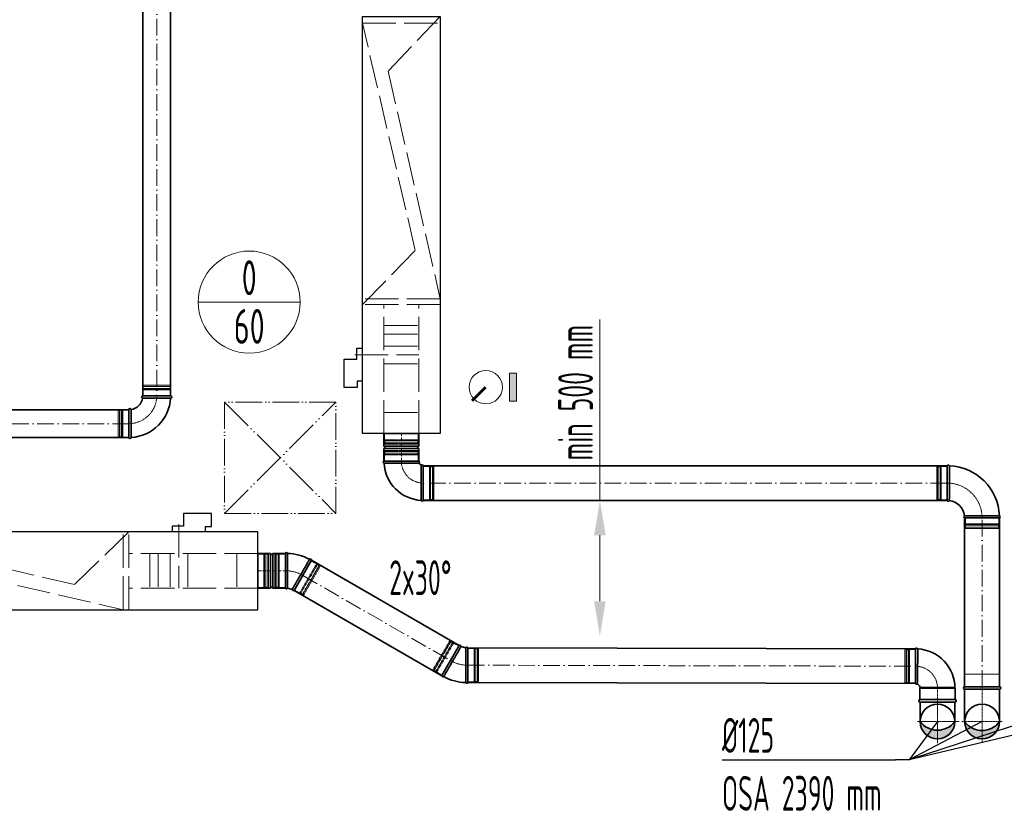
# Model space of a CAD drawing. Header units: millimetres. Extents: x -118717 to 8962, y 22910 to 145283.
# Tile 101 of 193: x -33604 to -30066, y 25547 to 28393. Entities that reach past the tile are written whole.
import ezdxf
from ezdxf.enums import TextEntityAlignment as Align

# ---------------------------------------------------------------- set-up
doc = ezdxf.new("R2010")
doc.units = ezdxf.units.MM
for name, pattern in [('ACAD_ISO02W100', [15, 12, -3]), ('ACAD_ISO05W100', [33, 24, -3, 0, -3, 0, -3]), ('ACAD_ISO10W100', [18, 12, -3, 0, -3]), ('phl_thick', [0])]:
    doc.linetypes.add(name, pattern=pattern)
for name, color, linetype, lineweight in [('UT_KOTY - DIMENZE', 7, 'Continuous', 5), ('VZT_01 SUP (PŘÍVOD) - OBRYS', 5, 'Continuous', 35), ('VZT_02 SUP (PŘÍVOD) - OSA', 5, 'ACAD_ISO10W100', 5), ('VZT_05 ETA (ODVOD) - OBRYS', 6, 'Continuous', 35), ('VZT_06 ETA (ODVOD) - OSA', 6, 'ACAD_ISO10W100', 5), ('VZT_21 ZAŘÍZENÍ - OBRYS', 1, 'Continuous', 30), ('VZT_22 ZAŘÍZENÍ - DETAIL', 8, 'Continuous', 5), ('VZT_52 POPIS - DISTRIBUCE', 7, 'Continuous', 5), ('VZT_60_KOTY - DIMENZE', 7, 'Continuous', 5), ('VZT_KOTY - DIMENZE', 7, 'Continuous', 5), ('VZT_POPIS - OBECNE', 7, 'Continuous', 5), ('VZT_POŽADAVKY NA STAVBU - PODHLEDY', 4, 'ACAD_ISO05W100', 5)]:
    doc.layers.add(name, color=color, linetype=linetype, lineweight=lineweight)
doc.layers.add('VZT_03 SUP (PŘÍVOD) - NETISK', color=8, linetype='ACAD_ISO02W100', lineweight=5, plot=False)
doc.layers.add('VZT_07 ETA (ODVOD) - NETISK', color=8, linetype='ACAD_ISO02W100', lineweight=5, plot=False)
doc.styles.add('EVORA_125', font='isocp.shx', dxfattribs={"width": 0.6, "height": 125})
doc.styles.add('ISOCP 2.5', font='isocp.shx', dxfattribs={"width": 0.6, "height": 2.5})
doc.styles.add('JS', font='isocp.shx', dxfattribs={"width": 0.6, "height": 125})

msp = doc.modelspace()

# ---------------------------------------------------------------- hatches: boundary and pattern name
at = {"layer": 'VZT_01 SUP (PŘÍVOD) - OBRYS'}
h = msp.add_hatch(color=256, dxfattribs=at)
h.dxf.hatch_style = 1
h.paths.add_polyline_path([(-30243.7, 25869.6, -0.233094), (-30305.9, 25838.7), (-30305.9, 25807.1, 0.412533)])
h.paths.add_polyline_path([(-30306.2, 25807.1, 0.001435), (-30305.9, 25807.1), (-30305.9, 25838.7, -0.235167), (-30368.7, 25869.6, 0.414214)])
at = {"layer": 'VZT_05 ETA (ODVOD) - OBRYS'}
h = msp.add_hatch(color=256, dxfattribs=at)
h.dxf.hatch_style = 1
h.paths.add_polyline_path([(-30208.7, 25869.6, 0.242708), (-30146.2, 25837.4), (-30146.2, 25807.1, -0.414214)])
h.paths.add_polyline_path([(-30146.2, 25807.1), (-30146.2, 25837.4, 0.242708), (-30083.7, 25869.6, -0.414214)])
at = {"layer": 'VZT_POPIS - OBECNE'}
h = msp.add_hatch(color=256, dxfattribs=at)
h.dxf.hatch_style = 1
h.paths.add_polyline_path([(-31819.6, 27021.8), (-31819.6, 27121.8), (-31844.6, 27121.8), (-31844.6, 27021.8)])

# ---------------------------------------------------------------- linework, layer by layer
at = {"layer": 'UT_KOTY - DIMENZE'}
for p, q in [((-31519.4, 26664.5), (-31519.4, 27314.8)), ((-31519.4, 26302), (-31519.4, 26539.5))]:
    msp.add_line(p, q, dxfattribs=at)
for points in [[(-31540.3, 26539.5), (-31498.6, 26539.5), (-31519.4, 26664.5)], [(-31540.3, 26302), (-31498.6, 26302), (-31519.4, 26177)]]:
    msp.add_solid(points, dxfattribs=at)
at = {"layer": 'VZT_01 SUP (PŘÍVOD) - OBRYS'}
for p, q in [((-32748.6, 26349.4), (-32748.6, 26474.4)), ((-32748.6, 26474.4), (-32703.1, 26474.4)), ((-32703.1, 26349.4), (-32703.1, 26474.4)), ((-32695.1, 26349.4), (-32695.1, 26474.4)), ((-32695.1, 26474.4), (-32649.6, 26474.4)), ((-32649.6, 26349.4), (-32649.6, 26474.4)), ((-32649.6, 26349.4), (-32649.6, 26474.4)), ((-32555.9, 26449.3), (-32618.4, 26341.1)), ((-32748.6, 26349.4), (-32703.1, 26349.4)), ((-32695.1, 26349.4), (-32649.6, 26349.4)), ((-32087.6, 26034.8), (-32025.1, 26143.1)), ((-31993.8, 26134.7), (-31993.8, 26009.7)), ((-30385.2, 26006.1), (-30385.2, 26131.1)), ((-30369.7, 25988.6), (-30369.7, 25948.6)), ((-30243.7, 25989.6), (-30368.7, 25989.6)), ((-30242.7, 25988.6), (-30242.7, 25948.6)), ((-30242.7, 25948.6), (-30369.7, 25948.6))]:
    msp.add_line(p, q, dxfattribs=at)
at = {"layer": 'VZT_01 SUP (PŘÍVOD) - OBRYS', "elevation": 0}
for points in [[(-32025.1, 26142.9), (-32555.9, 26449.3)], [(-32087.6, 26034.6), (-32618.4, 26341.1)], [(-30385, 26131.1), (-31993.5, 26134.7)], [(-30385.2, 26006.1), (-31993.8, 26009.7)]]:
    msp.add_lwpolyline(points, dxfattribs=at)
at = {"layer": 'VZT_01 SUP (PŘÍVOD) - OBRYS'}
for points in [[(-30243.7, 25948.6), (-30368.7, 25948.6)], [(-30243.7, 25939.6), (-30368.7, 25939.6)], [(-30368.7, 25939.6), (-30368.7, 25869.6)], [(-30243.7, 25939.6), (-30243.7, 25869.6)]]:
    msp.add_lwpolyline(points, dxfattribs=at)
msp.add_circle((-30306.2, 25869.6), 62.5, dxfattribs=at)
for centre, radius, start, end in [((-32699.1, 26474.4), 4, 180, 0), ((-32645.8, 26472.8), 4.17, 21.1072, 156.5322), ((-32649.6, 26286.9), 187.5, 62.3607, 87.6393), ((-32560, 26449.8), 4.17, 353.4678, 128.8928), ((-32699.1, 26349.4), 4, 0, 180), ((-32645.8, 26351.1), 4.17, 203.4678, 329.7019), ((-32649.6, 26286.9), 62.5, 66.8302, 83.1698), ((-32620.8, 26344.4), 4.17, 180.2981, 306.5322), ((-32022.6, 26139.7), 4.17, 0.2981, 126.5322), ((-31993.8, 26197.2), 62.5, 246.8302, 263.1698), ((-31997.6, 26133), 4.17, 23.4678, 149.7019), ((-30381.4, 26129.5), 4.17, 20.3309, 156.5322), ((-30385.2, 25989.6), 141.5, 0, 86.8631), ((-32083.4, 26034.3), 4.17, 173.4678, 308.8928), ((-31993.8, 26197.2), 187.5, 242.3607, 267.6393), ((-31997.6, 26011.4), 4.17, 201.1072, 336.5322), ((-30381.4, 26007.8), 4.17, 203.4678, 312.7229), ((-30385.2, 25989.6), 16.5, 0, 66.1907), ((-30368.7, 25988.6), 1, 90, 180), ((-30243.7, 25988.6), 1, 0, 90), ((-30368.7, 25944.1), 4.5, 90, 270), ((-30243.7, 25944.1), 4.5, 270, 90), ((-30306.2, 25869.6), 62.5, 0, 180), ((-30306.2, 25917.2), 78.6, 217.2907, 322.7093), ((-30306.2, 25869.6), 62.5, 180, 0)]:
    msp.add_arc(centre, radius, start, end, dxfattribs=at)
for points, knots in [([(-32642.2, 26349), (-32642.2, 26349), (-32642.2, 26350.4), (-32642.1, 26356), (-32642.1, 26360.3), (-32642.1, 26371.4), (-32642, 26378.1), (-32642, 26393), (-32642, 26401), (-32641.9, 26417.3), (-32641.9, 26425.5), (-32641.9, 26440.8), (-32641.9, 26447.9), (-32641.9, 26459.9), (-32641.9, 26464.8), (-32641.9, 26470.2), (-32641.9, 26471.8), (-32641.9, 26473.8), (-32641.9, 26474.3), (-32641.9, 26474.3)], [197.169832, 197.169832, 197.169832, 197.169832, 219.953018, 219.953018, 244.236959, 244.236959, 268.720867, 268.720867, 293.267785, 293.267785, 317.778333, 317.778333, 342.238473, 342.238473, 366.661909, 366.661909, 380.474614, 380.474614, 394.287036, 394.287036, 394.287036, 394.287036]), ([(-32562.6, 26453), (-32562.6, 26453), (-32563.4, 26451.7), (-32566.5, 26446.3), (-32568.8, 26442.4), (-32574.5, 26432.5), (-32577.9, 26426.6), (-32585.4, 26413.6), (-32589.4, 26406.6), (-32597.5, 26392.5), (-32601.5, 26385.5), (-32609.1, 26372.3), (-32612.6, 26366.2), (-32618.4, 26356), (-32620.8, 26351.9), (-32624, 26346.1), (-32624.9, 26344.6), (-32625, 26344.4), (-32625, 26344.4), (-32625, 26344.4)], [0, 0, 0, 0, 24.396142, 24.396142, 48.799904, 48.799904, 73.223471, 73.223471, 97.679293, 97.679293, 122.177651, 122.177651, 146.719707, 146.719707, 171.27206, 171.27206, 195.711875, 195.711875, 197.169845, 197.169845, 197.169845, 197.169845]), ([(-32080.8, 26031.1), (-32080.8, 26031.1), (-32080, 26032.5), (-32076.9, 26037.8), (-32074.6, 26041.7), (-32068.9, 26051.7), (-32065.5, 26057.5), (-32058.1, 26070.5), (-32054.1, 26077.5), (-32045.9, 26091.7), (-32041.9, 26098.7), (-32034.3, 26111.9), (-32030.8, 26117.9), (-32025, 26128.2), (-32022.6, 26132.3), (-32019.4, 26138), (-32018.5, 26139.6), (-32018.4, 26139.7), (-32018.4, 26139.7), (-32018.4, 26139.7)], [0, 0, 0, 0, 24.396142, 24.396142, 48.799904, 48.799904, 73.223471, 73.223471, 97.679293, 97.679293, 122.177651, 122.177651, 146.719707, 146.719707, 171.27206, 171.27206, 195.711875, 195.711875, 197.169845, 197.169845, 197.169845, 197.169845]), ([(-32001.2, 26135.1), (-32001.2, 26135.1), (-32001.2, 26133.8), (-32001.3, 26128.2), (-32001.3, 26123.8), (-32001.4, 26112.7), (-32001.4, 26106), (-32001.4, 26091.2), (-32001.4, 26083.1), (-32001.5, 26066.8), (-32001.5, 26058.6), (-32001.5, 26043.3), (-32001.5, 26036.3), (-32001.5, 26024.2), (-32001.5, 26019.3), (-32001.5, 26013.9), (-32001.5, 26012.4), (-32001.5, 26010.4), (-32001.5, 26009.9), (-32001.5, 26009.9)], [197.169832, 197.169832, 197.169832, 197.169832, 219.953018, 219.953018, 244.236959, 244.236959, 268.720867, 268.720867, 293.267785, 293.267785, 317.778333, 317.778333, 342.238473, 342.238473, 366.661909, 366.661909, 380.474614, 380.474614, 394.287036, 394.287036, 394.287036, 394.287036]), ([(-30378.6, 26004.7), (-30378.6, 26004.7), (-30378.5, 26005.1), (-30378.4, 26007.2), (-30378.3, 26009.4), (-30378, 26015.6), (-30377.9, 26019.6), (-30377.8, 26030.4), (-30377.7, 26037.6), (-30377.6, 26053.4), (-30377.6, 26061.7), (-30377.6, 26078.2), (-30377.5, 26086.3), (-30377.5, 26101.3), (-30377.5, 26108), (-30377.5, 26119.3), (-30377.5, 26123.7), (-30377.5, 26129.5), (-30377.5, 26130.9), (-30377.5, 26130.9)], [197.702813, 197.702813, 197.702813, 197.702813, 209.733369, 209.733369, 228.63381, 228.63381, 247.962689, 247.962689, 273.396832, 273.396832, 298.447199, 298.447199, 323.101867, 323.101867, 347.591906, 347.591906, 372.010558, 372.010558, 395.3015, 395.3015, 395.3015, 395.3015])]:
    msp.add_open_spline(points, degree=3, knots=knots, dxfattribs=at)
at = {"layer": 'VZT_02 SUP (PŘÍVOD) - OSA', "elevation": 0}
msp.add_lwpolyline([(-32748.6, 26411.9), (-32649.6, 26411.9)], dxfattribs=at)
at = {"layer": 'VZT_02 SUP (PŘÍVOD) - OSA', "ltscale": 0.3}
for points in [[(-32649.6, 26411.9), (-32649.6, 26411.9, -0.131652), (-32587.1, 26395.2, -0.131652)], [(-30306.2, 25948.6), (-30306.2, 25989.6, 0.414214), (-30385.2, 26068.6), (-30385.2, 26068.6)]]:
    msp.add_lwpolyline(points, format="xyb", dxfattribs=at)
at = {"layer": 'VZT_02 SUP (PŘÍVOD) - OSA', "ltscale": 5, "elevation": 0}
for points in [[(-32587.1, 26395.2), (-32056.3, 26088.7)], [(-31993.7, 26072.2), (-30385.1, 26068.6)]]:
    msp.add_lwpolyline(points, dxfattribs=at)
at = {"layer": 'VZT_02 SUP (PŘÍVOD) - OSA', "ltscale": 0.3, "elevation": 0}
msp.add_lwpolyline([(-31993.8, 26072.2), (-31993.8, 26072.2, -0.131652), (-32056.3, 26088.9, -0.131652)], format="xyb", dxfattribs=at)
at = {"layer": 'VZT_02 SUP (PŘÍVOD) - OSA', "ltscale": 0.3}
for points in [[(-30306.2, 25869.6), (-30306.2, 25948.6)], [(-30306.2, 25869.6), (-30378.7, 25869.6)], [(-30306.2, 25797.1), (-30306.2, 25869.6)], [(-30233.7, 25869.6), (-30306.2, 25869.6)]]:
    msp.add_lwpolyline(points, dxfattribs=at)
at = {"layer": 'VZT_02 SUP (PŘÍVOD) - OSA', "ltscale": 5}
for points in [[(-30306.2, 25791.5), (-30306.2, 25947.8)], [(-30228.1, 25869.6), (-30384.4, 25869.6)]]:
    msp.add_lwpolyline(points, dxfattribs=at)
at = {"layer": 'VZT_03 SUP (PŘÍVOD) - NETISK', "ltscale": 0.4}
for p, q in [((-32687.6, 26351.9), (-32687.6, 26471.9)), ((-32683.6, 26471.9), (-32687.6, 26471.9)), ((-32683.6, 26351.9), (-32683.6, 26471.9)), ((-32683.1, 26470.9), (-32683.6, 26470.9)), ((-32683.1, 26350.9), (-32683.1, 26472.9)), ((-32682.6, 26472.9), (-32683.1, 26472.9)), ((-32682.6, 26350.9), (-32682.6, 26472.9)), ((-32675.6, 26470.9), (-32682.6, 26470.9)), ((-32675.6, 26350.9), (-32675.6, 26472.9)), ((-32675.1, 26472.9), (-32675.6, 26472.9)), ((-32675.1, 26350.9), (-32675.1, 26472.9)), ((-32671.6, 26470.9), (-32675.1, 26470.9)), ((-32671.6, 26351.9), (-32671.6, 26471.9)), ((-32649.6, 26471.9), (-32671.6, 26471.9)), ((-32538.1, 26436.2), (-32598.1, 26332.2)), ((-32534.5, 26435.3), (-32595.5, 26329.6)), ((-32534.1, 26435), (-32595.1, 26329.4)), ((-32528, 26431.5), (-32589, 26325.9)), ((-32527.6, 26431.3), (-32588.6, 26325.6)), ((-32527.7, 26430.2), (-32587.7, 26326.2)), ((-32557.1, 26447.2), (-32538.1, 26436.2)), ((-32538.6, 26435.3), (-32535.5, 26433.5)), ((-32535.1, 26433.3), (-32529, 26429.8)), ((-32534.5, 26435.3), (-32534.1, 26435)), ((-32528.6, 26429.5), (-32528.2, 26429.3)), ((-32528, 26431.5), (-32527.6, 26431.3)), ((-32527.7, 26430.2), (-32524.2, 26428.2)), ((-32524.2, 26428.2), (-32584.2, 26324.2)), ((-32683.6, 26351.9), (-32687.6, 26351.9)), ((-32683.1, 26352.9), (-32683.6, 26352.9)), ((-32682.6, 26350.9), (-32683.1, 26350.9)), ((-32675.6, 26352.9), (-32682.6, 26352.9)), ((-32675.1, 26350.9), (-32675.6, 26350.9)), ((-32671.6, 26352.9), (-32675.1, 26352.9)), ((-32649.6, 26351.9), (-32671.6, 26351.9)), ((-32617.1, 26343.2), (-32598.1, 26332.2)), ((-32597.6, 26333.1), (-32594.5, 26331.3)), ((-32595.5, 26329.6), (-32595.1, 26329.4)), ((-32594.1, 26331.1), (-32588, 26327.6)), ((-32589, 26325.9), (-32588.6, 26325.6)), ((-32587.7, 26326.2), (-32584.2, 26324.2)), ((-32587.6, 26327.3), (-32587.2, 26327.1)), ((-32119.2, 26056), (-32059.2, 26159.9)), ((-32115.8, 26052.9), (-32054.8, 26158.5)), ((-32115.7, 26054), (-32055.7, 26157.9)), ((-32115.4, 26052.6), (-32054.4, 26158.3)), ((-32109.3, 26049.1), (-32048.3, 26154.8)), ((-32108.9, 26048.9), (-32047.9, 26154.5)), ((-32105.4, 26048), (-32045.4, 26151.9)), ((-32055.7, 26157.9), (-32059.2, 26159.9)), ((-32055.8, 26156.8), (-32056.2, 26157)), ((-32049.3, 26153), (-32055.4, 26156.5)), ((-32054.4, 26158.3), (-32054.8, 26158.5)), ((-32045.9, 26151), (-32048.9, 26152.8)), ((-32047.9, 26154.5), (-32048.3, 26154.8)), ((-32026.3, 26140.9), (-32045.4, 26151.9)), ((-31993.8, 26132.2), (-31971.8, 26132.2)), ((-31971.8, 26132.2), (-31971.8, 26012.2)), ((-31971.8, 26131.2), (-31968.3, 26131.2)), ((-31968.3, 26133.2), (-31968.3, 26011.2)), ((-31968.3, 26133.2), (-31967.8, 26133.2)), ((-31967.8, 26133.2), (-31967.8, 26011.2)), ((-31967.8, 26131.2), (-31960.8, 26131.2)), ((-31960.8, 26133.2), (-31960.8, 26011.2)), ((-31960.8, 26133.2), (-31960.3, 26133.2)), ((-31960.3, 26133.2), (-31960.3, 26011.2)), ((-31960.3, 26131.2), (-31959.8, 26131.2)), ((-31959.8, 26132.2), (-31959.8, 26012.2)), ((-31959.8, 26132.2), (-31955.8, 26132.2)), ((-31955.8, 26132.2), (-31955.8, 26012.2)), ((-30423.2, 26008.6), (-30423.2, 26128.6)), ((-30419.2, 26128.6), (-30423.2, 26128.6)), ((-30419.2, 26008.6), (-30419.2, 26128.6)), ((-30418.7, 26127.6), (-30419.2, 26127.6)), ((-30418.7, 26007.6), (-30418.7, 26129.6)), ((-30418.2, 26129.6), (-30418.7, 26129.6)), ((-30418.2, 26007.6), (-30418.2, 26129.6)), ((-30411.2, 26127.6), (-30418.2, 26127.6)), ((-30411.2, 26007.6), (-30411.2, 26129.6)), ((-30410.7, 26129.6), (-30411.2, 26129.6)), ((-30410.7, 26007.6), (-30410.7, 26129.6)), ((-30407.2, 26127.6), (-30410.7, 26127.6)), ((-30407.2, 26008.6), (-30407.2, 26128.6)), ((-30385.2, 26128.6), (-30407.2, 26128.6)), ((-32115.7, 26054), (-32119.2, 26056)), ((-32115.4, 26052.6), (-32115.8, 26052.9)), ((-32114.8, 26054.6), (-32115.2, 26054.9)), ((-32108.3, 26050.9), (-32114.4, 26054.4)), ((-32108.9, 26048.9), (-32109.3, 26049.1)), ((-32104.9, 26048.9), (-32107.9, 26050.6)), ((-32086.3, 26037), (-32105.4, 26048)), ((-31993.8, 26012.2), (-31971.8, 26012.2)), ((-31971.8, 26013.2), (-31968.3, 26013.2)), ((-31968.3, 26011.2), (-31967.8, 26011.2)), ((-31967.8, 26013.2), (-31960.8, 26013.2)), ((-31960.8, 26011.2), (-31960.3, 26011.2)), ((-31960.3, 26013.2), (-31959.8, 26013.2)), ((-31959.8, 26012.2), (-31955.8, 26012.2)), ((-30419.2, 26008.6), (-30423.2, 26008.6)), ((-30418.7, 26009.6), (-30419.2, 26009.6)), ((-30418.2, 26007.6), (-30418.7, 26007.6)), ((-30411.2, 26009.6), (-30418.2, 26009.6)), ((-30410.7, 26007.6), (-30411.2, 26007.6)), ((-30407.2, 26009.6), (-30410.7, 26009.6)), ((-30385.2, 26008.6), (-30407.2, 26008.6))]:
    msp.add_line(p, q, dxfattribs=at)
msp.add_lwpolyline([(-30243.7, 25948.6), (-30243.7, 25993.6), (-30368.7, 25993.6), (-30368.7, 25948.6)], dxfattribs=at)
at = {"layer": 'VZT_05 ETA (ODVOD) - OBRYS'}
for p, q in [((-33162, 27040.8), (-33062, 27040.8)), ((-33062, 27032.8), (-33112.1, 27032.8)), ((-33212, 26890.8), (-33212, 26990.8)), ((-33204, 26890.8), (-33204, 26940.9)), ((-32170.4, 26905), (-32295.4, 26905)), ((-32295.4, 26859.5), (-32295.4, 26905)), ((-32170.4, 26859.5), (-32170.4, 26905)), ((-32170.4, 26859.5), (-32295.4, 26859.5)), ((-32170.4, 26851.5), (-32295.4, 26851.5)), ((-32295.4, 26806), (-32295.4, 26851.5)), ((-32170.4, 26806), (-32170.4, 26851.5)), ((-32170.4, 26806), (-32295.4, 26806)), ((-32170.4, 26806), (-32295.4, 26806)), ((-32170.4, 26798.4), (-32295.4, 26798.4)), ((-32161.6, 26789.5), (-32161.6, 26664.5)), ((-32153.9, 26789.5), (-32153.9, 26664.5)), ((-30271.2, 26789.5), (-30271.2, 26664.5)), ((-30208.7, 26602), (-30083.7, 26602))]:
    msp.add_line(p, q, dxfattribs=at)
for points in [[(-33162, 27040.3), (-33162, 28486.2)], [(-33062, 27040.3), (-33062, 28486.2)], [(-33212, 26990.5), (-34171.8, 26990.5)], [(-33212, 26890.5), (-34171.8, 26890.5)], [(-32153.9, 26789.5), (-30271.2, 26789.5)], [(-32153.9, 26664.5), (-30271.2, 26664.5)], [(-30208.7, 26602), (-30208.7, 25994.6)], [(-30083.7, 26602), (-30083.7, 25994.6)], [(-30208.7, 25994.6), (-30083.7, 25994.6)], [(-30208.7, 25985.6), (-30083.7, 25985.6)], [(-30208.7, 25985.6), (-30208.7, 25869.6)], [(-30083.7, 25985.6), (-30083.7, 25869.6)]]:
    msp.add_lwpolyline(points, dxfattribs=at)
msp.add_circle((-30146.2, 25869.6), 62.5, dxfattribs=at)
for centre, radius, start, end in [((-33212, 27040.8), 150, 273.0572, 356.9428), ((-33212, 27040.8), 50, 279.1478, 350.8522), ((-33162, 27036.8), 4, 90, 260.8522), ((-33062, 27036.8), 4, 270, 90), ((-33208, 26990.8), 4, 9.1478, 180), ((-33208, 26890.8), 4, 180, 0), ((-32295.4, 26855.5), 4, 270, 90), ((-32170.4, 26855.5), 4, 90, 270), ((-32293.8, 26802.2), 4.17, 113.4678, 249.6691), ((-32153.9, 26806), 141.5, 183.1369, 266.8631), ((-32172.1, 26802.2), 4.17, 293.4678, 66.5322), ((-32153.9, 26806), 16.5, 203.8093, 246.1907), ((-32157.8, 26787.9), 4.17, 23.4678, 156.5322), ((-30267.4, 26787.9), 4.17, 21.1072, 156.5322), ((-30271.2, 26602), 187.5, 2.3607, 87.6393), ((-32157.8, 26666.2), 4.17, 200.3309, 336.5322), ((-30267.4, 26666.2), 4.17, 203.4678, 329.7019), ((-30271.2, 26602), 62.5, 6.8302, 83.1698), ((-30207.1, 26605.9), 4.17, 120.2981, 246.5322), ((-30085.4, 26605.9), 4.17, 293.4678, 68.8928), ((-30208.7, 25990.1), 4.5, 90, 270), ((-30083.7, 25990.1), 4.5, 270, 90), ((-30146.2, 25914.1), 76.7, 215.4307, 324.5693)]:
    msp.add_arc(centre, radius, start, end, dxfattribs=at)
for points, knots in [([(-33162.6, 27032.8), (-33162.6, 27032.8), (-33161.5, 27032.8), (-33157, 27032.8), (-33153.5, 27032.8), (-33144.6, 27032.8), (-33139.3, 27032.8), (-33127.4, 27032.8), (-33120.9, 27032.8), (-33113.6, 27032.8), (-33112.9, 27032.8), (-33112.1, 27032.8)], [157.874915, 157.874915, 157.874915, 157.874915, 176.103874, 176.103874, 195.460379, 195.460379, 215.101284, 215.101284, 234.82164, 234.82164, 237.034743, 237.034743, 237.034743, 237.034743]), ([(-33204, 26940.9), (-33204, 26947.3), (-33204, 26953.6), (-33204, 26965.7), (-33204, 26971.3), (-33204, 26980.8), (-33204, 26984.6), (-33204, 26989.8), (-33204, 26991.3), (-33204, 26991.4), (-33204, 26991.4), (-33204, 26991.4)], [78.71119, 78.71119, 78.71119, 78.71119, 97.804615, 97.804615, 117.523893, 117.523893, 137.264303, 137.264303, 156.831737, 156.831737, 157.874915, 157.874915, 157.874915, 157.874915]), ([(-30263.8, 26664.1), (-30263.8, 26664.1), (-30263.8, 26664.2), (-30263.8, 26664.5), (-30263.8, 26664.8), (-30263.8, 26665.9), (-30263.8, 26666.6), (-30263.8, 26669.8), (-30263.7, 26672.9), (-30263.7, 26681.9), (-30263.7, 26688), (-30263.6, 26702.1), (-30263.6, 26710), (-30263.6, 26726.2), (-30263.6, 26734.4), (-30263.5, 26750.3), (-30263.5, 26757.7), (-30263.5, 26770.9), (-30263.5, 26776.5), (-30263.5, 26783.5), (-30263.5, 26785.6), (-30263.5, 26788.6), (-30263.5, 26789.4), (-30263.5, 26789.4)], [197.067977, 197.067977, 197.067977, 197.067977, 201.792196, 201.792196, 209.190204, 209.190204, 218.040239, 218.040239, 237.760854, 237.760854, 262.206108, 262.206108, 286.831239, 286.831239, 311.323072, 311.323072, 335.946087, 335.946087, 360.704397, 360.704397, 377.088273, 377.088273, 394.105327, 394.105327, 394.105327, 394.105327]), ([(-30209.2, 26609.5), (-30209.2, 26609.5), (-30207.6, 26609.5), (-30201.5, 26609.5), (-30197, 26609.6), (-30185.6, 26609.6), (-30178.8, 26609.6), (-30163.8, 26609.7), (-30155.7, 26609.7), (-30139.4, 26609.7), (-30131.2, 26609.7), (-30116, 26609.7), (-30109.1, 26609.7), (-30097.3, 26609.8), (-30092.6, 26609.8), (-30086, 26609.8), (-30084.2, 26609.8), (-30083.9, 26609.8), (-30083.9, 26609.8), (-30083.9, 26609.8)], [0, 0, 0, 0, 24.235852, 24.235852, 48.531845, 48.531845, 73.024415, 73.024415, 97.570898, 97.570898, 122.078339, 122.078339, 146.53579, 146.53579, 170.957495, 170.957495, 195.359468, 195.359468, 197.168246, 197.168246, 197.168246, 197.168246])]:
    msp.add_open_spline(points, degree=3, knots=knots, dxfattribs=at)
at = {"layer": 'VZT_06 ETA (ODVOD) - OSA', "ltscale": 5}
for points in [[(-33112, 28486.2), (-33112, 27040.3)], [(-34171.8, 26940.5), (-33212, 26940.5)], [(-30271.2, 26727), (-32153.9, 26727)], [(-30146.2, 25994.6), (-30146.2, 26602)]]:
    msp.add_lwpolyline(points, dxfattribs=at)
at = {"layer": 'VZT_06 ETA (ODVOD) - OSA', "ltscale": 0.3}
for points in [[(-33112, 27040.8), (-33112, 27040.8, -0.414214), (-33212, 26940.8), (-33212, 26940.8)], [(-32153.9, 26727), (-32153.9, 26727, -0.414214), (-32232.9, 26806), (-32232.9, 26806)], [(-30146.2, 26602), (-30146.2, 26602, 0.414214), (-30271.2, 26727), (-30271.2, 26727)]]:
    msp.add_lwpolyline(points, format="xyb", dxfattribs=at)
at = {"layer": 'VZT_06 ETA (ODVOD) - OSA', "elevation": 0}
msp.add_lwpolyline([(-32232.9, 26806), (-32232.9, 26905)], dxfattribs=at)
at = {"layer": 'VZT_06 ETA (ODVOD) - OSA', "ltscale": 0.3}
for points in [[(-30146.2, 25869.6), (-30146.2, 25994.6)], [(-30218.7, 25869.6), (-30146.2, 25869.6)], [(-30146.2, 25797.1), (-30146.2, 25869.6)], [(-30146.2, 25869.6), (-30073.7, 25869.6)]]:
    msp.add_lwpolyline(points, dxfattribs=at)
at = {"layer": 'VZT_07 ETA (ODVOD) - NETISK', "ltscale": 0.4}
for p, q in [((-33062, 27074.3), (-33162, 27074.3)), ((-33162, 27074.3), (-33162, 27073.8)), ((-33062, 27073.8), (-33162, 27073.8)), ((-33062, 27066.8), (-33162, 27066.8)), ((-33162, 27066.8), (-33162, 27066.3)), ((-33062, 27066.3), (-33162, 27066.3)), ((-33063, 27078.8), (-33161, 27078.8)), ((-33161, 27078.8), (-33161, 27074.8)), ((-33063, 27074.8), (-33161, 27074.8)), ((-33160, 27074.8), (-33160, 27074.3)), ((-33160, 27073.8), (-33160, 27066.8)), ((-33160, 27066.3), (-33160, 27062.8)), ((-33064, 27074.8), (-33064, 27074.3)), ((-33064, 27073.8), (-33064, 27066.8)), ((-33064, 27066.3), (-33064, 27062.8)), ((-33063, 27078.8), (-33063, 27074.8)), ((-33062, 27074.3), (-33062, 27073.8)), ((-33062, 27066.8), (-33062, 27066.3)), ((-33063, 27062.8), (-33161, 27062.8)), ((-33161, 27062.8), (-33161, 27040.8)), ((-33063, 27062.8), (-33063, 27040.8)), ((-33250, 26891.8), (-33250, 26989.8)), ((-33246, 26989.8), (-33250, 26989.8)), ((-33246, 26891.8), (-33246, 26989.8)), ((-33245.5, 26988.8), (-33246, 26988.8)), ((-33245.5, 26890.8), (-33245.5, 26990.8)), ((-33245, 26990.8), (-33245.5, 26990.8)), ((-33245, 26890.8), (-33245, 26990.8)), ((-33238, 26988.8), (-33245, 26988.8)), ((-33238, 26890.8), (-33238, 26990.8)), ((-33237.5, 26990.8), (-33238, 26990.8)), ((-33237.5, 26890.8), (-33237.5, 26990.8)), ((-33234, 26988.8), (-33237.5, 26988.8)), ((-33234, 26891.8), (-33234, 26989.8)), ((-33212, 26989.8), (-33234, 26989.8)), ((-33246, 26891.8), (-33250, 26891.8)), ((-33245.5, 26892.8), (-33246, 26892.8)), ((-33245, 26890.8), (-33245.5, 26890.8)), ((-33238, 26892.8), (-33245, 26892.8)), ((-33237.5, 26890.8), (-33238, 26890.8)), ((-33234, 26892.8), (-33237.5, 26892.8)), ((-33212, 26891.8), (-33234, 26891.8)), ((-32292.9, 26905), (-32292.9, 26883)), ((-32172.9, 26905), (-32172.9, 26883)), ((-32171.9, 26879.5), (-32293.9, 26879.5)), ((-32293.9, 26879.5), (-32293.9, 26879)), ((-32171.9, 26879), (-32293.9, 26879)), ((-32171.9, 26872), (-32293.9, 26872)), ((-32293.9, 26872), (-32293.9, 26871.5)), ((-32171.9, 26871.5), (-32293.9, 26871.5)), ((-32172.9, 26883), (-32292.9, 26883)), ((-32172.9, 26871), (-32292.9, 26871)), ((-32292.9, 26871), (-32292.9, 26867)), ((-32172.9, 26867), (-32292.9, 26867)), ((-32291.9, 26883), (-32291.9, 26879.5)), ((-32291.9, 26879), (-32291.9, 26872)), ((-32291.9, 26871.5), (-32291.9, 26871)), ((-32173.9, 26883), (-32173.9, 26879.5)), ((-32173.9, 26879), (-32173.9, 26872)), ((-32173.9, 26871.5), (-32173.9, 26871)), ((-32172.9, 26871), (-32172.9, 26867)), ((-32171.9, 26879.5), (-32171.9, 26879)), ((-32171.9, 26872), (-32171.9, 26871.5)), ((-32171.9, 26839.5), (-32293.9, 26839.5)), ((-32293.9, 26839), (-32293.9, 26839.5)), ((-32171.9, 26839), (-32293.9, 26839)), ((-32171.9, 26832), (-32293.9, 26832)), ((-32293.9, 26831.5), (-32293.9, 26832)), ((-32171.9, 26831.5), (-32293.9, 26831.5)), ((-32172.9, 26844), (-32292.9, 26844)), ((-32292.9, 26840), (-32292.9, 26844)), ((-32172.9, 26840), (-32292.9, 26840)), ((-32172.9, 26828), (-32292.9, 26828)), ((-32292.9, 26806), (-32292.9, 26828)), ((-32291.9, 26839.5), (-32291.9, 26840)), ((-32291.9, 26832), (-32291.9, 26839)), ((-32291.9, 26828), (-32291.9, 26831.5)), ((-32173.9, 26839.5), (-32173.9, 26840)), ((-32173.9, 26832), (-32173.9, 26839)), ((-32173.9, 26828), (-32173.9, 26831.5)), ((-32172.9, 26840), (-32172.9, 26844)), ((-32172.9, 26806), (-32172.9, 26828)), ((-32171.9, 26839), (-32171.9, 26839.5)), ((-32171.9, 26831.5), (-32171.9, 26832)), ((-32131.9, 26787), (-32153.9, 26787)), ((-32131.9, 26787), (-32131.9, 26667)), ((-32128.4, 26786), (-32131.9, 26786)), ((-32128.4, 26788), (-32128.4, 26666)), ((-32127.9, 26788), (-32128.4, 26788)), ((-32127.9, 26788), (-32127.9, 26666)), ((-32120.9, 26786), (-32127.9, 26786)), ((-32120.9, 26788), (-32120.9, 26666)), ((-32120.4, 26788), (-32120.9, 26788)), ((-32120.4, 26788), (-32120.4, 26666)), ((-32119.9, 26786), (-32120.4, 26786)), ((-32119.9, 26787), (-32119.9, 26667)), ((-32115.9, 26787), (-32119.9, 26787)), ((-32115.9, 26787), (-32115.9, 26667)), ((-30309.2, 26787), (-30309.2, 26667)), ((-30305.2, 26787), (-30309.2, 26787)), ((-30305.2, 26787), (-30305.2, 26667)), ((-30304.7, 26786), (-30305.2, 26786)), ((-30304.7, 26788), (-30304.7, 26666)), ((-30304.2, 26788), (-30304.7, 26788)), ((-30304.2, 26788), (-30304.2, 26666)), ((-30297.2, 26786), (-30304.2, 26786)), ((-30297.2, 26788), (-30297.2, 26666)), ((-30296.7, 26788), (-30297.2, 26788)), ((-30296.7, 26788), (-30296.7, 26666)), ((-30293.2, 26786), (-30296.7, 26786)), ((-30293.2, 26787), (-30293.2, 26667)), ((-30271.2, 26787), (-30293.2, 26787)), ((-32131.9, 26667), (-32153.9, 26667)), ((-32128.4, 26668), (-32131.9, 26668)), ((-32127.9, 26666), (-32128.4, 26666)), ((-32120.9, 26668), (-32127.9, 26668)), ((-32120.4, 26666), (-32120.9, 26666)), ((-32119.9, 26668), (-32120.4, 26668)), ((-32115.9, 26667), (-32119.9, 26667)), ((-30305.2, 26667), (-30309.2, 26667)), ((-30304.7, 26668), (-30305.2, 26668)), ((-30304.2, 26666), (-30304.7, 26666)), ((-30297.2, 26668), (-30304.2, 26668)), ((-30296.7, 26666), (-30297.2, 26666)), ((-30293.2, 26668), (-30296.7, 26668)), ((-30271.2, 26667), (-30293.2, 26667)), ((-30207.2, 26576.5), (-30085.2, 26576.5)), ((-30207.2, 26576.5), (-30207.2, 26576)), ((-30207.2, 26576), (-30085.2, 26576)), ((-30206.2, 26602), (-30206.2, 26580)), ((-30206.2, 26580), (-30086.2, 26580)), ((-30205.2, 26580), (-30205.2, 26576.5)), ((-30205.2, 26576), (-30205.2, 26569)), ((-30087.2, 26580), (-30087.2, 26576.5)), ((-30087.2, 26576), (-30087.2, 26569)), ((-30086.2, 26602), (-30086.2, 26580)), ((-30085.2, 26576.5), (-30085.2, 26576)), ((-30207.2, 26569), (-30085.2, 26569)), ((-30207.2, 26569), (-30207.2, 26568.5)), ((-30207.2, 26568.5), (-30085.2, 26568.5)), ((-30206.2, 26568), (-30086.2, 26568)), ((-30206.2, 26568), (-30206.2, 26564)), ((-30206.2, 26564), (-30086.2, 26564)), ((-30205.2, 26568.5), (-30205.2, 26568)), ((-30087.2, 26568.5), (-30087.2, 26568)), ((-30086.2, 26568), (-30086.2, 26564)), ((-30085.2, 26569), (-30085.2, 26568.5)), ((-32748.6, 26471.9), (-32726.6, 26471.9)), ((-32726.6, 26351.9), (-32726.6, 26471.9)), ((-32726.6, 26470.9), (-32723.1, 26470.9)), ((-32723.1, 26350.9), (-32723.1, 26472.9)), ((-32723.1, 26472.9), (-32722.6, 26472.9)), ((-32722.6, 26350.9), (-32722.6, 26472.9)), ((-32722.6, 26470.9), (-32715.6, 26470.9)), ((-32715.6, 26350.9), (-32715.6, 26472.9)), ((-32715.6, 26472.9), (-32715.1, 26472.9)), ((-32715.1, 26350.9), (-32715.1, 26472.9)), ((-32715.1, 26470.9), (-32714.6, 26470.9)), ((-32714.6, 26351.9), (-32714.6, 26471.9)), ((-32714.6, 26471.9), (-32710.6, 26471.9)), ((-32710.6, 26351.9), (-32710.6, 26471.9)), ((-32748.6, 26351.9), (-32726.6, 26351.9)), ((-32726.6, 26352.9), (-32723.1, 26352.9)), ((-32723.1, 26350.9), (-32722.6, 26350.9)), ((-32722.6, 26352.9), (-32715.6, 26352.9)), ((-32715.6, 26350.9), (-32715.1, 26350.9)), ((-32715.1, 26352.9), (-32714.6, 26352.9)), ((-32714.6, 26351.9), (-32710.6, 26351.9))]:
    msp.add_line(p, q, dxfattribs=at)
msp.add_lwpolyline([(-30208.7, 25994.6), (-30208.7, 26039.6), (-30083.7, 26039.6), (-30083.7, 25994.6)], dxfattribs=at)
at = {"layer": 'VZT_21 ZAŘÍZENÍ - OBRYS'}
msp.add_lwpolyline([(-32092.9, 28405), (-32092.9, 26905), (-32372.9, 26905), (-32372.9, 28405)], close=True, dxfattribs=at)
msp.add_lwpolyline([(-32372.9, 27093.4), (-32391.5, 27093.4), (-32391.5, 27070.9), (-32438.1, 27070.9), (-32438.1, 27172.5), (-32392.8, 27172.5), (-32392.8, 27212.5), (-32372.9, 27212.5)], dxfattribs=at)
at = {"layer": 'VZT_21 ZAŘÍZENÍ - OBRYS', "elevation": 0}
msp.add_lwpolyline([(-32937, 26551.9), (-32937, 26570.5), (-32914.5, 26570.5), (-32914.5, 26617.1), (-33016.1, 26617.1), (-33016.1, 26571.8), (-33056.1, 26571.8), (-33056.1, 26551.9)], dxfattribs=at)
msp.add_lwpolyline([(-34248.6, 26271.9), (-32748.6, 26271.9), (-32748.6, 26551.9), (-34248.6, 26551.9)], close=True, dxfattribs=at)
at = {"layer": 'VZT_22 ZAŘÍZENÍ - DETAIL', "linetype": 'ACAD_ISO02W100', "lineweight": 5, "ltscale": 10}
for points in [[(-32372.9, 28381.1), (-32092.9, 28381.1)], [(-32372.9, 27368.8), (-32182.9, 27563.5), (-32372.9, 28381.1)], [(-32092.9, 28405), (-32280.1, 28207.6), (-32092.9, 27389.4)], [(-32092.9, 27389.4), (-32372.9, 27389.4)], [(-32092.9, 27368.8), (-32372.9, 27368.8)], [(-32295.4, 26905), (-32295.4, 27368.8)], [(-32170.4, 26905), (-32170.4, 27368.8)], [(-32295.4, 27293.3), (-32170.4, 27293.3)], [(-32295.4, 27262.5), (-32170.4, 27262.5)], [(-32295.4, 27219.5), (-32170.4, 27219.5)], [(-32400.5, 27188.6), (-32170.4, 27188.6)], [(-32295.4, 27156.2), (-32170.4, 27156.2)], [(-32295.4, 26980.5), (-32170.4, 26980.5)]]:
    msp.add_lwpolyline(points, dxfattribs=at)
at = {"layer": 'VZT_22 ZAŘÍZENÍ - DETAIL', "linetype": 'ACAD_ISO02W100', "lineweight": 5, "ltscale": 10, "elevation": 0}
for points in [[(-33032.2, 26579.5), (-33032.2, 26349.4)], [(-33212.4, 26551.9), (-33407.1, 26361.9), (-34224.7, 26551.9)], [(-33232.9, 26271.9), (-33232.9, 26551.9)], [(-33212.4, 26271.9), (-33212.4, 26551.9)], [(-32748.6, 26474.4), (-33212.4, 26474.4)], [(-33136.9, 26474.4), (-33136.9, 26349.4)], [(-33106.1, 26474.4), (-33106.1, 26349.4)], [(-33063.1, 26474.4), (-33063.1, 26349.4)], [(-32999.8, 26474.4), (-32999.8, 26349.4)], [(-32824, 26474.4), (-32824, 26349.4)], [(-34248.6, 26271.9), (-34051.2, 26459.1), (-33232.9, 26271.9)], [(-32748.6, 26349.4), (-33212.4, 26349.4)]]:
    msp.add_lwpolyline(points, dxfattribs=at)
at = {"layer": 'VZT_52 POPIS - DISTRIBUCE'}
msp.add_line((-32962.9, 27377.8), (-32596.1, 27377.8), dxfattribs=at)
msp.add_circle((-32779.5, 27377.8), 183.4, dxfattribs=at)
at = {"layer": 'VZT_60_KOTY - DIMENZE', "linetype": 'ByBlock', "lineweight": -2}
msp.add_line((-30407.6, 25732.5), (-30457.6, 25732.5), dxfattribs=at)
for points in [[(-30146.2, 25869.6), (-30407.6, 25732.5)], [(-29986.2, 25869.6), (-30407.6, 25732.5)], [(-29826.2, 25869.6), (-30407.6, 25732.5)], [(-30306.2, 25869.6), (-30407.6, 25732.5)], [(-31080.6, 25732.5), (-30457.6, 25732.5)], [(-30407.6, 25732.5), (-30407.6, 25732.5)]]:
    msp.add_lwpolyline(points, dxfattribs=at)
at = {"layer": 'VZT_KOTY - DIMENZE', "const_width": 10}
msp.add_lwpolyline([(-31929.6, 27071.8), (-31979.1, 27022.3)], dxfattribs=at)
at = {"layer": 'VZT_POPIS - OBECNE'}
msp.add_lwpolyline([(-31819.6, 27121.8), (-31844.6, 27121.8), (-31844.6, 27021.8), (-31819.6, 27021.8)], close=True, dxfattribs=at)
msp.add_circle((-31929.6, 27071.8), 60, dxfattribs=at)
at = {"layer": 'VZT_POŽADAVKY NA STAVBU - PODHLEDY', "ltscale": 5}
for p, q in [((-32868, 27018), (-32468, 26618)), ((-32868, 26618), (-32468, 27018))]:
    msp.add_line(p, q, dxfattribs=at)
at = {"layer": 'VZT_POŽADAVKY NA STAVBU - PODHLEDY', "ltscale": 4}
for p, q in [((-32468, 27018), (-32868, 27018)), ((-32868, 27018), (-32868, 26618)), ((-32468, 26618), (-32468, 27018)), ((-32868, 26618), (-32468, 26618))]:
    msp.add_line(p, q, dxfattribs=at)

# ---------------------------------------------------------------- texts
at = {"layer": 'UT_KOTY - DIMENZE', "insert": (-31606.9, 27052.2), "char_height": 125, "attachment_point": 5, "rotation": 90, "style": 'ISOCP 2.5'}
msp.add_mtext('min 500 mm', dxfattribs=at)
at = {"layer": 'VZT_52 POPIS - DISTRIBUCE', "ltscale": 50, "style": 'JS', "width": 0.7}
for s, p in [('0', (-32779.5, 27465.3)), ('60', (-32779.5, 27290.3))]:
    msp.add_text(s, height=125, dxfattribs=at).set_placement(p, align=Align.MIDDLE_CENTER)
at = {"layer": 'VZT_60_KOTY - DIMENZE', "style": 'EVORA_125', "width": 0.6}
msp.add_text('2x30°', height=125, dxfattribs=at).set_placement((-32276.5, 26324.4))
at = {"layer": 'VZT_60_KOTY - DIMENZE', "linetype": 'phl_thick', "insert": (-31080.6, 25882.5), "char_height": 125, "attachment_point": 1, "style": 'EVORA_125'}
msp.add_mtext('%%C125\\POSA 2390 mm', dxfattribs=at)

doc.saveas('drawing.dxf')
